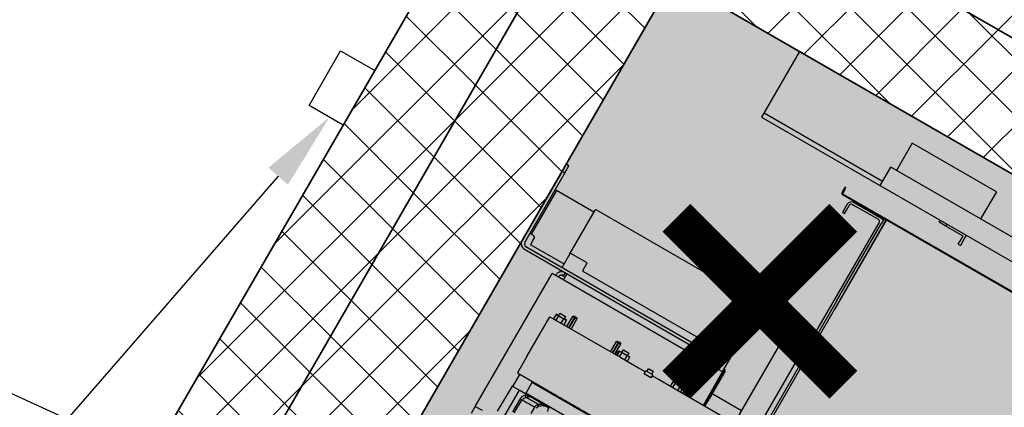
# Model space of a CAD drawing. Header units: millimetres. Extents: x 558 to 24951, y -5755 to 7551.
# Tile 27 of 32: x 23232 to 23357, y 6849 to 6898. Entities that reach past the tile are written whole.
import ezdxf
from ezdxf import colors
from ezdxf.entities.mleader import LeaderData, LeaderLine
from ezdxf.math import Vec2, Vec3

# ---------------------------------------------------------------- set-up
doc = ezdxf.new("R2010")
doc.units = ezdxf.units.MM
doc.layers.get('0').update_dxf_attribs({"color": 252})
doc.layers.get('Defpoints').update_dxf_attribs({"color": 252})
doc.layers.add('FBThlon- Trasy elek.', color=84, linetype='Continuous')
doc.layers.add('K_Dzwig', color=252, linetype='Continuous')
for name, color, linetype, lineweight in [('K_Grube', 252, 'Continuous', 35), ('K_Kreskowanie', 252, 'Continuous', 5), ('K_Wyburzenia', 252, 'Continuous', 5), ('K_Wymiarowanie', 252, 'Continuous', 13)]:
    doc.layers.add(name, color=color, linetype=linetype, lineweight=lineweight)
doc.styles.add('FBThlon - uziom opis', font='romans.shx', dxfattribs={"width": 0.8, "oblique": 15})
doc.styles.add('Zwykły 50', font='romans.shx', dxfattribs={"width": 0.8, "oblique": 10, "height": 7.5})
doc.dimstyles.new('Skala_50', dxfattribs={"dimtxt": 7.5, "dimasz": 1, "dimexe": 1.25, "dimexo": 0.625, "dimgap": 3, "dimtad": 1, "dimdec": 1, "dimlfac": 10, "dimrnd": 0.5, "dimdsep": 46, "dimtxsty": 'Zwykły 50', "dimblk": 'Wymiar', "dimcen": 2.5, "dimse1": 1, "dimse2": 1, "dimazin": 0, "dimtfac": 1, "dimtdec": 1, "dimtix": 1, "dimtmove": 0, "dimatfit": 3, "dimfxl": 1, "dimtfill": 1, "dimarcsym": 0})
pattern_1 = [(45, (2962.861, -2454.189), (-3.5921024, 3.5921024), []), (135, (2962.861, -2454.189), (-3.5921024, -3.5921024), [])]

# ---------------------------------------------------------------- blocks, each defined once
blk = doc.blocks.new('kabina')
at = {"layer": 'K_Dzwig'}
for p, q in [((17768.07, -7146.85), (17768.07, -7156.45)), ((17908.07, -7146.85), (17768.07, -7146.85)), ((17798.62, -7149.75), (17786.27, -7149.75)), ((17786.27, -7149.75), (17786.27, -7153.75)), ((17798.62, -7149.75), (17798.62, -7153.75)), ((17785.46, -7156.45), (17785.46, -7153.75)), ((17810.72, -7153.75), (17785.46, -7153.75)), ((17785.46, -7155.85), (17768.07, -7155.85)), ((17768.07, -7156.45), (17908.07, -7156.45)), ((17794.27, -7156.75), (17794.27, -7156.45)), ((17795.27, -7156.75), (17794.27, -7156.75)), ((17795.27, -7156.45), (17795.27, -7156.75)), ((17797.77, -7156.75), (17795.27, -7156.75)), ((17797.77, -7157.95), (17797.77, -7156.75)), ((17798.07, -7156.45), (17798.07, -7157.95)), ((17797.77, -7157.95), (17798.07, -7157.95)), ((17781.81, -7158.85), (17781.69, -7158.85)), ((17781.69, -7158.85), (17781.69, -7159.15)), ((17781.69, -7159.15), (17781.69, -7159.61)), ((17781.81, -7159.15), (17781.81, -7158.85)), ((17781.81, -7159.15), (17781.81, -7159.61)), ((17781.93, -7159.73), (17814.61, -7159.73)), ((17781.93, -7159.85), (17814.61, -7159.85)), ((17784.11, -7160), (17783.61, -7160)), ((17783.61, -7160.3), (17784.11, -7160.3)), ((17788.01, -7160), (17784.11, -7160)), ((17787.41, -7160.3), (17784.11, -7160.3)), ((17784.83, -7159.85), (17784.83, -7159.97)), ((17784.83, -7159.97), (17784.97, -7159.97)), ((17784.97, -7159.97), (17787.28, -7159.97)), ((17787.28, -7159.97), (17787.64, -7159.97)), ((17787.64, -7159.97), (17787.89, -7159.97)), ((17787.89, -7159.85), (17787.89, -7159.97)), ((17788.01, -7159.85), (17788.01, -7160.6)), ((17788.31, -7356.88), (17788.31, -7159.85)), ((17788.31, -7159.86), (17788.31, -7172.91)), ((17783.01, -7160.6), (17783.01, -7161.3)), ((17783.01, -7161.3), (17783.01, -7161.8)), ((17783.01, -7161.8), (17783.31, -7161.8)), ((17783.31, -7161.3), (17783.31, -7160.6)), ((17783.31, -7161.8), (17783.31, -7161.3)), ((17787.71, -7177.6), (17787.71, -7160.6)), ((17788.01, -7171.95), (17788.01, -7160.6)), ((17788.01, -7171.95), (17788.01, -7256.65)), ((17749.97, -7174.05), (17749.57, -7174.05)), ((17749.97, -7175.05), (17749.97, -7174.05)), ((17749.57, -7174.55), (17749.57, -7185.55)), ((17749.57, -7175.05), (17749.97, -7175.05)), ((17749.97, -7175.05), (17749.97, -7185.25)), ((17783.31, -7176.4), (17783.01, -7176.4)), ((17783.01, -7176.4), (17783.01, -7176.9)), ((17783.31, -7176.9), (17783.31, -7176.4)), ((17750.17, -7177.55), (17749.97, -7177.55)), ((17750.17, -7177.55), (17750.17, -7183.95)), ((17755.66, -7177.55), (17750.17, -7177.55)), ((17755.66, -7183.65), (17755.66, -7177.25)), ((17777.26, -7177.15), (17755.76, -7177.15)), ((17776.66, -7185.65), (17776.66, -7177.75)), ((17779.36, -7177.15), (17777.26, -7177.15)), ((17779.96, -7177.15), (17779.36, -7177.15)), ((17779.96, -7186.95), (17779.96, -7177.15)), ((17783.01, -7176.9), (17783.01, -7177.6)), ((17783.31, -7177.6), (17783.31, -7176.9)), ((17784.11, -7177.9), (17783.61, -7177.9)), ((17784.11, -7177.9), (17787.41, -7177.9)), ((17783.61, -7178.2), (17784.11, -7178.2)), ((17784.11, -7178.2), (17787.41, -7178.2)), ((17784.51, -7178.2), (17784.51, -7178.5)), ((17784.51, -7178.5), (17785.01, -7178.5)), ((17784.51, -7191.16), (17784.51, -7179.07)), ((17786.89, -7178.5), (17785.01, -7178.5)), ((17785.01, -7178.57), (17786.89, -7178.57)), ((17786.89, -7178.5), (17787.3, -7178.5)), ((17787.41, -7178.5), (17787.3, -7178.5)), ((17787.41, -7202.8), (17787.41, -7178.9)), ((17787.71, -7178.8), (17787.71, -7178.9)), ((17787.71, -7178.9), (17787.71, -7178.99)), ((17750.17, -7183.95), (17749.97, -7183.95)), ((17750.47, -7183.95), (17750.17, -7183.95)), ((17750.77, -7184.55), (17750.77, -7184.25)), ((17755.66, -7183.65), (17755.66, -7185.65)), ((17758.06, -7183.55), (17755.76, -7183.55)), ((17758.16, -7184.65), (17758.16, -7183.65)), ((17750.77, -7184.55), (17750.77, -7185.15)), ((17755.66, -7185.15), (17750.77, -7185.15)), ((17776.56, -7184.75), (17758.26, -7184.75)), ((17750.37, -7185.65), (17778.46, -7185.65)), ((17750.37, -7186.05), (17778.46, -7186.05)), ((17755.66, -7186.05), (17755.66, -7186.39)), ((17756.63, -7186.55), (17756.07, -7186.55)), ((17756.36, -7186.05), (17756.36, -7186.45)), ((17778.56, -7186.45), (17778.29, -7186.45)), ((17779.46, -7185.65), (17778.46, -7185.65)), ((17778.46, -7186.05), (17779.46, -7186.05)), ((17779.46, -7186.05), (17779.46, -7185.65)), ((17780.08, -7186.79), (17780.08, -7190.81)), ((17780.2, -7186.79), (17780.2, -7190.81)), ((17754.96, -7206.45), (17754.96, -7186.95)), ((17755.76, -7186.95), (17754.96, -7186.95)), ((17779.16, -7186.95), (17755.76, -7186.95)), ((17779.96, -7186.95), (17779.16, -7186.95)), ((17779.96, -7191.85), (17779.96, -7186.95)), ((17759.96, -7190.37), (17760.03, -7190.25)), ((17759.96, -7191.85), (17759.96, -7190.37)), ((17759.96, -7190.37), (17760.21, -7190.37)), ((17760.03, -7190.25), (17760.22, -7190.25)), ((17760.22, -7190.25), (17760.21, -7190.37)), ((17760.31, -7190.37), (17760.21, -7190.37)), ((17760.21, -7190.37), (17760.21, -7191.85)), ((17760.22, -7190.25), (17760.23, -7190.25)), ((17760.22, -7190.25), (17760.26, -7190.25)), ((17760.26, -7190.25), (17760.29, -7190.25)), ((17760.29, -7190.25), (17760.3, -7190.25)), ((17760.3, -7190.25), (17760.49, -7190.25)), ((17760.31, -7190.37), (17760.3, -7190.25)), ((17760.31, -7190.37), (17760.56, -7190.37)), ((17760.31, -7191.85), (17760.31, -7190.37)), ((17760.49, -7190.25), (17760.56, -7190.37)), ((17760.56, -7190.37), (17760.56, -7191.85)), ((17766.36, -7190.37), (17766.43, -7190.25)), ((17766.36, -7191.85), (17766.36, -7190.37)), ((17766.36, -7190.37), (17766.61, -7190.37)), ((17766.43, -7190.25), (17766.62, -7190.25)), ((17766.62, -7190.25), (17766.61, -7190.37)), ((17766.71, -7190.37), (17766.61, -7190.37)), ((17766.61, -7190.37), (17766.61, -7191.85)), ((17766.62, -7190.25), (17766.63, -7190.25)), ((17766.63, -7190.25), (17766.66, -7190.25)), ((17766.66, -7190.25), (17766.69, -7190.25)), ((17766.69, -7190.25), (17766.7, -7190.25)), ((17766.7, -7190.25), (17766.89, -7190.25)), ((17766.71, -7190.37), (17766.7, -7190.25)), ((17766.71, -7190.37), (17766.96, -7190.37)), ((17766.71, -7191.85), (17766.71, -7190.37)), ((17766.89, -7190.25), (17766.96, -7190.37)), ((17766.96, -7190.37), (17766.96, -7191.85)), ((17776.96, -7190.37), (17777.03, -7190.25)), ((17776.96, -7191.85), (17776.96, -7190.37)), ((17776.96, -7190.37), (17777.21, -7190.37)), ((17777.03, -7190.25), (17777.22, -7190.25)), ((17777.22, -7190.25), (17777.21, -7190.37)), ((17777.31, -7190.37), (17777.21, -7190.37)), ((17777.21, -7190.37), (17777.21, -7191.85)), ((17777.22, -7190.25), (17777.23, -7190.25)), ((17777.23, -7190.25), (17777.26, -7190.25)), ((17777.26, -7190.25), (17777.29, -7190.25)), ((17777.29, -7190.25), (17777.3, -7190.25)), ((17777.3, -7190.25), (17777.49, -7190.25)), ((17777.31, -7190.37), (17777.3, -7190.25)), ((17777.31, -7190.37), (17777.56, -7190.37)), ((17777.31, -7191.85), (17777.31, -7190.37)), ((17777.49, -7190.25), (17777.56, -7190.37)), ((17777.56, -7190.37), (17777.56, -7191.85)), ((17784.51, -7190.05), (17780.2, -7190.05)), ((17757.96, -7191.77), (17758.01, -7191.72)), ((17758.01, -7191.77), (17757.96, -7191.77)), ((17758.36, -7191.16), (17758.01, -7191.16)), ((17758.01, -7191.16), (17758.01, -7191.2)), ((17758.01, -7191.2), (17758.38, -7191.2)), ((17758.01, -7191.2), (17758.01, -7191.85)), ((17758.36, -7191.2), (17758.36, -7190.84)), ((17758.36, -7190.84), (17759.16, -7190.84)), ((17758.38, -7191.2), (17759.13, -7191.2)), ((17758.38, -7191.85), (17758.38, -7191.2)), ((17759.13, -7191.2), (17759.51, -7191.2)), ((17759.13, -7191.85), (17759.13, -7191.2)), ((17759.16, -7190.84), (17759.16, -7191.2)), ((17759.51, -7191.16), (17759.16, -7191.16)), ((17759.51, -7191.16), (17759.51, -7191.2)), ((17759.51, -7191.85), (17759.51, -7191.2)), ((17759.51, -7191.72), (17759.56, -7191.77)), ((17759.56, -7191.77), (17759.51, -7191.77)), ((17767.31, -7191.2), (17767.68, -7191.2)), ((17767.31, -7191.2), (17767.31, -7191.85)), ((17767.66, -7191.2), (17767.66, -7190.84)), ((17767.66, -7190.84), (17768.46, -7190.84)), ((17767.68, -7191.2), (17768.43, -7191.2)), ((17767.68, -7191.85), (17767.68, -7191.2)), ((17768.43, -7191.2), (17768.81, -7191.2)), ((17768.43, -7191.85), (17768.43, -7191.2)), ((17768.46, -7190.84), (17768.46, -7191.2)), ((17768.81, -7191.85), (17768.81, -7191.2)), ((17771.46, -7192.15), (17771.46, -7191.7)), ((17772.46, -7191.7), (17771.46, -7191.7)), ((17771.61, -7191.34), (17771.65, -7191.3)), ((17771.61, -7191.7), (17771.61, -7191.34)), ((17771.61, -7191.34), (17772.31, -7191.34)), ((17771.65, -7191.3), (17772.27, -7191.3)), ((17772.27, -7191.3), (17772.31, -7191.34)), ((17772.31, -7191.34), (17772.31, -7191.7)), ((17772.46, -7191.7), (17772.46, -7192.15)), ((17775.11, -7191.2), (17775.48, -7191.2)), ((17775.11, -7191.2), (17775.11, -7191.85)), ((17775.46, -7191.2), (17775.46, -7190.84)), ((17775.46, -7190.84), (17776.26, -7190.84)), ((17775.48, -7191.2), (17776.23, -7191.2)), ((17775.48, -7191.85), (17775.48, -7191.2)), ((17776.23, -7191.2), (17776.61, -7191.2)), ((17776.23, -7191.85), (17776.23, -7191.2)), ((17776.26, -7190.84), (17776.26, -7191.2)), ((17776.61, -7191.85), (17776.61, -7191.2)), ((17779.96, -7190.84), (17780.12, -7190.84)), ((17780.08, -7190.81), (17780.08, -7190.84)), ((17780.12, -7190.84), (17780.12, -7191.85)), ((17780.2, -7191.05), (17780.2, -7190.81)), ((17780.2, -7191.29), (17780.2, -7191.05)), ((17780.2, -7191.85), (17780.2, -7191.29)), ((17757.46, -7197.69), (17757.46, -7191.85)), ((17757.46, -7191.85), (17767.86, -7191.85)), ((17767.86, -7191.85), (17770.46, -7191.85)), ((17770.46, -7191.85), (17771.46, -7191.85)), ((17772.46, -7192.15), (17771.46, -7192.15)), ((17772.46, -7191.85), (17773.46, -7191.85)), ((17773.46, -7191.85), (17776.06, -7191.85)), ((17776.06, -7191.85), (17786.46, -7191.85)), ((17757.46, -7197.69), (17757.46, -7200.1)), ((17757.46, -7200.1), (17763.28, -7200.1)), ((17757.83, -7201.9), (17757.83, -7200.1)), ((17759.68, -7200.1), (17759.68, -7201.9)), ((17759.68, -7200.2), (17784.23, -7200.2)), ((17784.23, -7201.8), (17759.68, -7201.8)), ((17760.46, -7201.9), (17760.46, -7201.8)), ((17757.75, -7201.9), (17757.65, -7205.59)), ((17758.76, -7201.9), (17757.75, -7201.9)), ((17759.92, -7201.9), (17758.76, -7201.9)), ((17758.76, -7201.9), (17758.76, -7205.59)), ((17759.42, -7202.79), (17759.39, -7204.7)), ((17759.66, -7204.7), (17759.69, -7202.79)), ((17759.92, -7201.9), (17759.77, -7202.04)), ((17759.94, -7201.9), (17759.92, -7201.9)), ((17759.96, -7202.25), (17760.12, -7202.1)), ((17760.12, -7202.1), (17760.32, -7201.9)), ((17762.34, -7201.9), (17760.32, -7201.9)), ((17761.54, -7202.79), (17761.53, -7203.71)), ((17754.96, -7206.45), (17755.96, -7206.45)), ((17754.96, -7207.45), (17754.96, -7206.45))]:
    blk.add_line(p, q, dxfattribs=at)
for centre, radius, start, end in [((17798.61, -7153.74), 0.01, 270, 359), ((17781.93, -7159.61), 0.24, 180, 270), ((17781.93, -7159.61), 0.12, 180, 270), ((17783.61, -7160.6), 0.6, 90, 180), ((17783.61, -7160.6), 0.3, 90, 180), ((17787.41, -7160.6), 0.3, 0, 90), ((17755.76, -7177.25), 0.1, 90, 180), ((17777.26, -7177.75), 0.6, 90, 180), ((17783.61, -7177.6), 0.6, 180, 270), ((17783.61, -7177.6), 0.3, 180, 270), ((17787.41, -7177.6), 0.6, 270, 0), ((17787.41, -7177.6), 0.3, 270, 0), ((17785.01, -7179.07), 0.5, 90, 180), ((17786.89, -7179.07), 0.5, 34.8287, 90), ((17787.71, -7178.5), 0.5, 214.8287, 233.0707), ((17750.47, -7184.25), 0.3, 0, 90), ((17755.76, -7183.65), 0.1, 90, 180), ((17758.06, -7183.65), 0.1, 0, 90), ((17750.37, -7185.25), 0.8, 180, 270), ((17750.37, -7185.25), 0.4, 180, 270), ((17758.26, -7184.65), 0.1, 180, 270), ((17776.56, -7184.65), 0.1, 270, 0), ((17779.96, -7186.79), 0.24, 0, 90), ((17779.96, -7186.79), 0.12, 0, 90), ((17767.46, -7191.55), 0.345, 115.8739, 238.7677), ((17767.46, -7191.55), 0.33, 117.144, 243.3725)]:
    blk.add_arc(centre, radius, start, end, dxfattribs=at)
for points, knots in [([(17787.41, -7178.2), (17787.45, -7178.2), (17787.52, -7178.21), (17787.63, -7178.24), (17787.74, -7178.29), (17787.83, -7178.37), (17787.91, -7178.46), (17787.96, -7178.57), (17788, -7178.68), (17788.01, -7178.76), (17788.01, -7178.8)], [0, 0, 0, 0, 0.12588, 0.248882, 0.370299, 0.491473, 0.613756, 0.738462, 0.86683, 1, 1, 1, 1]), ([(17787.41, -7178.5), (17787.43, -7178.5), (17787.46, -7178.5), (17787.52, -7178.52), (17787.57, -7178.55), (17787.62, -7178.59), (17787.66, -7178.63), (17787.69, -7178.69), (17787.7, -7178.74), (17787.71, -7178.78), (17787.71, -7178.8)], [0, 0, 0, 0, 0.137366, 0.262722, 0.379719, 0.492821, 0.606948, 0.726897, 0.856818, 1, 1, 1, 1]), ([(17788.01, -7178.9), (17788.01, -7178.92), (17788, -7178.95), (17787.97, -7178.98), (17787.91, -7179), (17787.84, -7179), (17787.75, -7179), (17787.64, -7178.98), (17787.53, -7178.95), (17787.45, -7178.92), (17787.41, -7178.9)], [0, 0, 0, 0, 0.12588, 0.248882, 0.370299, 0.491473, 0.613756, 0.738462, 0.86683, 1, 1, 1, 1]), ([(17759.77, -7202.04), (17759.71, -7202.09), (17759.61, -7202.2), (17759.5, -7202.39), (17759.43, -7202.59), (17759.42, -7202.72), (17759.42, -7202.79)], [0, 0, 0, 0, 0.259973, 0.513059, 0.759708, 1, 1, 1, 1]), ([(17759.69, -7202.79), (17759.68, -7202.79), (17759.65, -7202.79), (17759.58, -7202.79), (17759.5, -7202.79), (17759.45, -7202.79), (17759.42, -7202.79)], [0, 0, 0, 0, 0.241979, 0.496009, 0.752158, 1, 1, 1, 1]), ([(17759.69, -7202.79), (17759.69, -7202.74), (17759.7, -7202.64), (17759.76, -7202.5), (17759.84, -7202.36), (17759.92, -7202.28), (17759.96, -7202.25)], [0, 0, 0, 0, 0.2393099, 0.4820803, 0.734541, 1, 1, 1, 1]), ([(17761.54, -7202.79), (17761.3, -7202.79), (17760.82, -7202.79), (17760.21, -7202.79), (17759.86, -7202.79), (17759.69, -7202.79)], [0, 0, 0, 0, 0.333333, 0.666667, 1, 1, 1, 1]), ([(17759.96, -7202.25), (17759.95, -7202.24), (17759.93, -7202.22), (17759.89, -7202.17), (17759.83, -7202.11), (17759.79, -7202.06), (17759.77, -7202.04)], [0, 0, 0, 0, 0.243874, 0.5, 0.756127, 1, 1, 1, 1]), ([(17760.32, -7201.9), (17760.3, -7201.9), (17760.27, -7201.9), (17760.18, -7201.9), (17760.06, -7201.9), (17759.97, -7201.9), (17759.94, -7201.9)], [0, 0, 0, 0, 0.193629, 0.38581, 0.735575, 1, 1, 1, 1]), ([(17759.94, -7201.9), (17759.95, -7201.92), (17760, -7201.97), (17760.05, -7202.03), (17760.09, -7202.07), (17760.11, -7202.09), (17760.12, -7202.1)], [0, 0, 0, 0, 0.245387, 0.501541, 0.756871, 1, 1, 1, 1]), ([(17761.79, -7202.25), (17761.55, -7202.25), (17761.08, -7202.25), (17760.47, -7202.25), (17760.13, -7202.25), (17759.96, -7202.25)], [0, 0, 0, 0, 0.333333, 0.666667, 1, 1, 1, 1]), ([(17761.79, -7202.25), (17761.75, -7202.28), (17761.68, -7202.36), (17761.6, -7202.49), (17761.55, -7202.64), (17761.54, -7202.74), (17761.54, -7202.79)], [0, 0, 0, 0, 0.250575, 0.506224, 0.751259, 1, 1, 1, 1]), ([(17762.34, -7201.9), (17762.25, -7201.95), (17762.06, -7202.05), (17761.88, -7202.18), (17761.79, -7202.25)], [0, 0, 0, 0, 0.4611782, 1, 1, 1, 1]), ([(17761.94, -7202.45), (17761.92, -7202.43), (17761.89, -7202.39), (17761.85, -7202.33), (17761.81, -7202.28), (17761.79, -7202.26), (17761.79, -7202.25)], [0, 0, 0, 0, 0.245678, 0.5, 0.754322, 1, 1, 1, 1]), ([(17761.94, -7202.45), (17761.91, -7202.47), (17761.87, -7202.52), (17761.83, -7202.6), (17761.8, -7202.69), (17761.79, -7202.76), (17761.79, -7202.79)], [0, 0, 0, 0, 0.246259, 0.493657, 0.745649, 1, 1, 1, 1]), ([(17763.23, -7202.45), (17763.23, -7202.38), (17763.22, -7202.25), (17763.17, -7202.11), (17763.1, -7202.03), (17763.03, -7201.98), (17762.95, -7201.95), (17762.82, -7201.94), (17762.67, -7201.97), (17762.52, -7202.03), (17762.36, -7202.11), (17762.16, -7202.25), (17762.01, -7202.38), (17761.94, -7202.45)], [0, 0, 0, 0, 0.128415, 0.254646, 0.318462, 0.378483, 0.440146, 0.500238, 0.62152, 0.68154, 0.745351, 0.871581, 1, 1, 1, 1]), ([(17763.29, -7201.9), (17763.23, -7201.9), (17763.08, -7201.9), (17762.9, -7201.9), (17762.67, -7201.9), (17762.49, -7201.9), (17762.39, -7201.9), (17762.34, -7201.9)], [0, 0, 0, 0, 0.1924106, 0.5151153, 0.6810533, 0.8473143, 1, 1, 1, 1])]:
    blk.add_open_spline(points, degree=3, knots=knots, dxfattribs=at)
for points in [[(17756.36, -7186.05), (17756.24, -7186.07), (17756, -7186.09), (17755.71, -7186.3), (17755.5, -7186.6), (17755.47, -7186.83), (17755.46, -7186.95)], [(17756.36, -7186.45), (17756.29, -7186.46), (17756.16, -7186.47), (17756, -7186.59), (17755.88, -7186.76), (17755.87, -7186.89), (17755.86, -7186.95)], [(17756.63, -7186.95), (17756.63, -7186.83), (17756.63, -7186.6), (17756.63, -7186.3), (17756.63, -7186.09), (17756.63, -7186.07), (17756.63, -7186.05)], [(17778.29, -7186.05), (17778.29, -7186.07), (17778.29, -7186.09), (17778.29, -7186.3), (17778.29, -7186.6), (17778.29, -7186.83), (17778.29, -7186.95)], [(17779.46, -7186.95), (17779.44, -7186.83), (17779.42, -7186.6), (17779.21, -7186.3), (17778.91, -7186.09), (17778.68, -7186.07), (17778.56, -7186.05)], [(17779.06, -7186.95), (17779.05, -7186.89), (17779.04, -7186.76), (17778.92, -7186.59), (17778.75, -7186.47), (17778.62, -7186.46), (17778.56, -7186.45)], [(17763.28, -7200.1), (17763.58, -7200.1), (17764.17, -7200.1), (17765.15, -7200.1), (17766.18, -7200.1), (17767.27, -7200.1), (17768.41, -7200.1), (17769.57, -7200.1), (17770.76, -7200.1), (17771.96, -7200.1), (17773.16, -7200.1), (17774.34, -7200.1), (17775.51, -7200.1), (17776.64, -7200.1), (17777.73, -7200.1), (17778.77, -7200.1), (17779.75, -7200.1), (17780.34, -7200.1), (17780.63, -7200.1)]]:
    blk.add_open_spline(points, degree=3, dxfattribs=at)
blk = doc.blocks.new('Wymiar')
for p, q in [((0, -5), (0, 5)), ((-3.75, 0), (3.75, 0))]:
    blk.add_line(p, q)
at = {"const_width": 0.5}
blk.add_lwpolyline([(-1.77, -1.77), (1.77, 1.77)], dxfattribs=at)
blk = doc.blocks.new('*D711')
at = {"layer": 'Defpoints', "color": 0}
for p in [(23337.26, 6890.36), (23221.26, 6689.44), (23258.07, 6668.19)]:
    blk.add_point(p, dxfattribs=at)
at = {"layer": 'K_Wymiarowanie', "color": 0, "lineweight": -2, "ltscale": 5}
blk.add_line((23373.57, 6868.24), (23258.57, 6669.05), dxfattribs=at)
at = {"layer": 'K_Wymiarowanie', "color": 0, "linetype": 'ByBlock', "lineweight": -2}
for p, rotation in [((23374.07, 6869.1), 60.00000000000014), ((23258.07, 6668.19), 240.0000000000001)]:
    blk.add_blockref('Wymiar', p, dxfattribs=dict(at, rotation=rotation))
at = {"layer": 'K_Wymiarowanie', "color": 0, "ltscale": 5, "insert": (23310.22, 6772.02), "char_height": 7.5, "attachment_point": 5, "rotation": 60, "style": 'Zwykły 50', "bg_fill": 3, "box_fill_scale": 1.1, "bg_fill_color": 256, "bg_fill_true_color": 13158600, "bg_fill_transparency": 0}
blk.add_mtext('2320', dxfattribs=at)

msp = doc.modelspace()

# ---------------------------------------------------------------- hatches: boundary and pattern name
at = {"layer": 'K_Kreskowanie', "ltscale": 5}
h = msp.add_hatch(dxfattribs=at)
h.set_pattern_fill('ANSI37', color=256, scale=1.6)
h.set_pattern_definition(pattern_1)
h.paths.add_polyline_path([(23007.059, 7098.317), (22767.559, 6683.491), (22861.955, 6628.991), (22866.955, 6637.651), (22827.984, 6660.151), (22841.984, 6684.4), (22808.209, 6703.9), (22875.301, 6820.107), (22954.976, 6774.107), (22959.976, 6782.767), (22880.301, 6828.767), (23028.709, 7085.817), (23106.652, 7040.817), (23041.652, 6928.234), (23050.312, 6923.234), (23115.312, 7035.817), (23193.254, 6990.817), (23128.254, 6878.234), (23136.914, 6873.234), (23201.914, 6985.817), (23298.909, 6929.817), (23164.909, 6697.722), (23052.326, 6762.722), (22951.826, 6588.651), (22944.898, 6592.651), (22939.898, 6583.991), (22962.414, 6570.991), (22967.414, 6579.651), (22960.486, 6583.651), (22994.986, 6643.407), (23073.795, 6597.907), (23039.295, 6538.151), (23028.036, 6544.651), (23023.036, 6535.991), (23094.05, 6494.991), (23099.05, 6503.651), (23047.955, 6533.151), (23087.455, 6601.567), (23047.618, 6624.567), (23103.618, 6721.562), (23170.302, 6683.062), (23309.302, 6923.817), (23369.923, 6888.817), (23389.923, 6923.458), (23179.479, 7044.958), (23206.479, 7091.723), (23171.838, 7111.723), (23144.838, 7064.958), (23008.872, 7143.458), (22988.872, 7108.817)])
h.paths.add_polyline_path([(23038.957, 6629.567), (22999.986, 6652.067), (23055.986, 6749.062), (23094.957, 6726.562)], flags=16)
h.paths.add_polyline_path([(22803.209, 6695.24), (22828.324, 6680.74), (22819.324, 6665.151), (22794.209, 6679.651)], flags=16)
h = msp.add_hatch(dxfattribs=at)
h.set_pattern_fill('ANSI37', color=256, scale=1.6)
h.set_pattern_definition(pattern_1)
h.paths.add_polyline_path([(23314.792, 6903.327), (23362.423, 6875.827), (23369.923, 6888.817), (23309.302, 6923.817), (23170.302, 6683.062), (23350.435, 6579.062), (23489.435, 6819.817), (23467.784, 6832.317), (23460.284, 6819.327), (23468.944, 6814.327), (23352.944, 6613.409), (23198.792, 6702.409)])
at = {"layer": 'K_Wyburzenia'}
h = msp.add_hatch(dxfattribs=at)
h.set_pattern_fill('AR-CONC', color=256, scale=0.05)
h.set_pattern_definition([(50, (21774.1485, 10065.275), (9.109233, -0.796954), [0.9525, -10.4775]), (355, (21774.1485, 10065.275), (-1.76217, 9.552842), [0.762, -8.38203]), (100.45144, (21774.908, 10065.209), (7.347062, 8.755888), [0.8095, -8.904512]), (46.1842, (21774.148, 10067.815), (13.553952, -2.102116), [1.42875, -15.71625]), (96.63556, (21775.278, 10067.64), (11.870207, 12.371306), [1.21425, -13.35678]), (351.18415, (21774.148, 10067.815), (11.870207, 12.371306), [1.143, -12.572987]), (21, (21775.4185, 10067.18), (7.58072, -5.11326), [0.9525, -10.4775]), (326, (21775.4185, 10067.18), (3.090101, 9.209398), [0.762, -8.382]), (71.45145, (21776.05, 10066.754), (10.67082, 4.096138), [0.8095, -8.904497]), (37.5, (21774.1485, 10065.2752), (0.1544302, 4.227752), [0, -8.2804, 0, -8.509, 0, -8.41375]), (7.5, (21774.1485, 10065.275), (3.340983, 5.009029), [0, -4.8514, 0, -8.0899, 0, -3.20675]), (327.5, (21771.3164, 10065.2752), (6.7795298, -0.2864372), [0, -3.175, 0, -9.906, 0, -13.1445]), (317.5, (21770.0464, 10065.275), (7.406459, 1.271325), [0, -4.1275, 0, -6.5786, 0, -9.3345])])
h.paths.add_polyline_path([(23314.792, 6903.327), (23468.944, 6814.327), (23352.944, 6613.409), (23198.792, 6702.409)])

# ---------------------------------------------------------------- linework, layer by layer
at = {"layer": 'K_Grube', "ltscale": 5}
for p, q in [((23164.909, 6697.722), (23298.909, 6929.817)), ((23170.302, 6683.062), (23309.302, 6923.817)), ((23309.302, 6923.817), (23369.923, 6888.817)), ((23198.792, 6702.409), (23314.792, 6903.327)), ((23314.792, 6903.327), (23362.423, 6875.827))]:
    msp.add_line(p, q, dxfattribs=at)
at = {"layer": 'K_Wyburzenia'}
msp.add_lwpolyline([(23314.792, 6903.327), (23468.944, 6814.327), (23352.944, 6613.409), (23198.792, 6702.409)], close=True, dxfattribs=at)
msp.add_lwpolyline([(23314.792, 6903.327), (23468.944, 6814.327), (23352.944, 6613.409), (23198.792, 6702.409)], close=True, dxfattribs=at)
at = {"layer": 'K_Wyburzenia', "const_width": 5}
for points in [[(23315.166, 6872.952), (23336.379, 6851.739)], [(23336.379, 6872.952), (23315.166, 6851.739)]]:
    msp.add_lwpolyline(points, dxfattribs=at)

# ---------------------------------------------------------------- block references
at = {"layer": 'K_Grube', "rotation": 329.999999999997}
msp.add_blockref('kabina', (11516.626, 21967.44), dxfattribs=at)

# ---------------------------------------------------------------- next in the draw order: dimensions: what is measured, and where the dimension line sits
at = {"layer": 'K_Wymiarowanie', "ltscale": 5}
dim = msp.add_aligned_dim(p1=(23337.256, 6890.357), p2=(23221.256, 6689.439), distance=42.504, dimstyle='Skala_50', dxfattribs=at)
dim.commit()
dim.dimension.update_dxf_attribs({"geometry": '*D711', "text_midpoint": (23310.22, 6772.021)})

# ---------------------------------------------------------------- next in the draw order: linework, layer by layer
at = {"layer": 'FBThlon- Trasy elek.', "color": 6}
msp.add_lwpolyline([(23272.55, 6894.161), (23276.88, 6891.661), (23272.88, 6884.733), (23268.55, 6887.233)], close=True, dxfattribs=at)

# ---------------------------------------------------------------- next in the draw order: leaders
ml = msp.add_multileader_mtext('Standard', dxfattribs=at)
ml.set_content('Korytko\\Pelektryczne', style='FBThlon - uziom opis')
ml.set_leader_properties()
ml.build(insert=Vec2(0, 0))
ml.multileader.update_dxf_attribs({"arrow_head_size": 10})
ctx = ml.context
ctx.base_point, ctx.char_height, ctx.arrow_head_size, ctx.plane_origin, ctx.plane_x_axis, ctx.plane_y_axis = Vec3(23115.602, 6903.626), 18, 10, Vec3(23226.105, 6725.426), Vec3(0.9083939, -0.4181154), Vec3(0.4181154, 0.9083939)
notes = []
notes.append((ctx, [(0, (1, 1, 0), (23237.829, 6847.368), (-0.9083939, 0.4181154), 8, [(0, [(23271.169, 6885.774), (23237.829, 6847.368)], 0, [])])]))
ctx.mtext.insert, ctx.mtext.text_direction, ctx.mtext.width, ctx.mtext.flow_direction = Vec3(23122.436, 6913.691), Vec3(0.9083939, -0.4181154), 257.82455, 5
for ctx, leaders in notes:
    for number, flags, end, landing, length, lines in leaders:
        leader = LeaderData()
        leader.index, (leader.has_last_leader_line, leader.has_dogleg_vector, leader.attachment_direction) = number, flags
        leader.last_leader_point, leader.dogleg_vector, leader.dogleg_length = Vec3(end), Vec3(landing), length
        for number, points, colour, breaks in lines:
            line = LeaderLine()
            line.index, line.vertices, line.color, line.breaks = number, Vec3.list(points), colors.encode_raw_color(colour), breaks
            leader.lines.append(line)
        ctx.leaders.append(leader)

doc.saveas('drawing.dxf')
